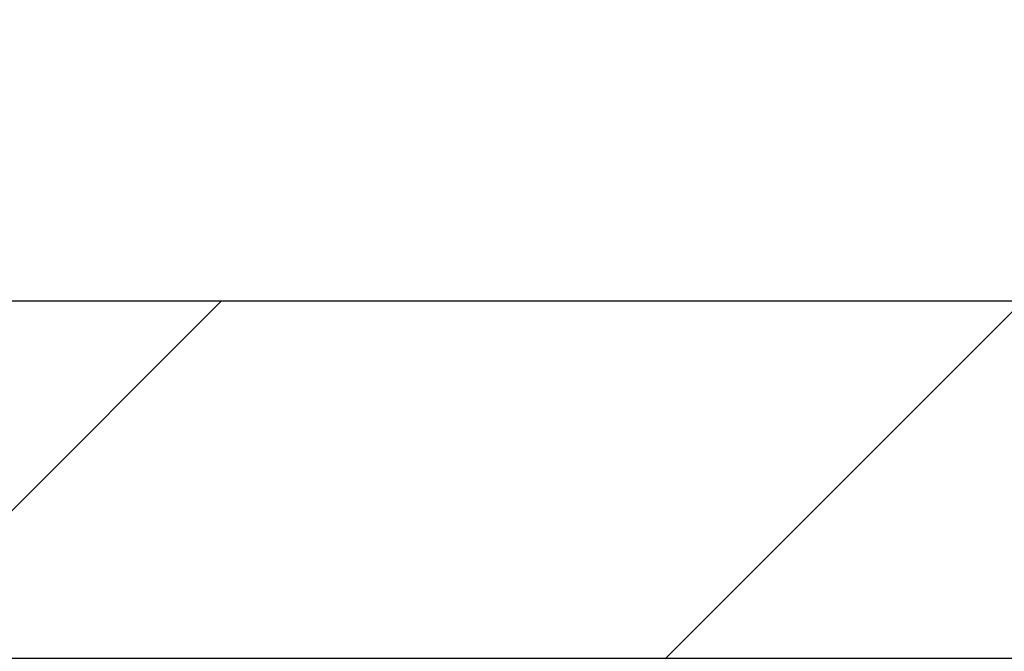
# Model space of a CAD drawing. Header units: millimetres. Extents: x 58700 to 76644, y 972 to 11123.
# Tile 198 of 256: x 62239.17 to 62244.69, y 7290.84 to 7294.38. Entities that reach past the tile are written whole.
import ezdxf

# ---------------------------------------------------------------- set-up
doc = ezdxf.new("R2010")
doc.units = ezdxf.units.MM

msp = doc.modelspace()

# ---------------------------------------------------------------- hatches: boundary and pattern name
at = {"lineweight": 13}
h = msp.add_hatch(dxfattribs=at)
h.set_pattern_fill('ANSI33', color=256, scale=50, style=0)
h.set_pattern_definition([(45, (-737.5, -83.74), (-224.5064, 224.5064), []), (45, (-513, -83.74), (-224.5064, 224.5064), [158.75, -79.375])])
h.paths.add_polyline_path([(62007.08351, 7097.51177), (62407.08355, 7097.51177), (62407.08352, 7255.04828), (62402.08077, 7255.04828), (62402.08077, 7274.80127), (62007.08351, 7274.80127)])
h.paths.add_polyline_path([(62385.84452, 7570.31053), (62385.84452, 7492.87828), (62037.07204, 7492.87828), (62037.07204, 7570.31053)], flags=16)
h.paths.add_polyline_path([(62665.49564, 7274.80127), (62665.49564, 7633.59965), (62453.28351, 7630.76385), (62453.28351, 7460.91533), (62503.28351, 7460.91533), (62503.28351, 7450.91533), (62453.28351, 7450.91533), (62453.28351, 7274.80127)])
h.paths.add_polyline_path([(62410.88351, 7450.91533), (62360.88351, 7450.91533), (62360.88351, 7460.91533), (62410.88351, 7460.91533), (62410.88351, 7630.19726), (62031.00596, 7625.12095), (62007.08351, 7601.1985), (62007.08351, 7290.80127), (62124.58214, 7290.80127), (62124.58214, 7292.80127), (62284.58214, 7292.80127), (62284.58214, 7290.80127), (62410.88351, 7290.80127)])
h.paths.add_polyline_path([(62083.36987, 7308.26795), (62083.36987, 7416.70533), (62304.40323, 7416.70533), (62304.40323, 7308.26795)])
at = {"lineweight": 9}
h = msp.add_hatch(dxfattribs=at)
h.set_pattern_fill('ANSI31', color=256)
h.set_pattern_definition([(45, (-737.497, -83.7406), (-2.24506403, 2.24506403), [])])
h.paths.add_polyline_path([(62284.58214, 7292.80127), (62124.58214, 7292.80127), (62124.58214, 7290.80127), (62284.58214, 7290.80127)])

# ---------------------------------------------------------------- linework, layer by layer
msp.add_lwpolyline([(62124.58214, 7290.80127), (62284.58214, 7290.80127), (62284.58214, 7292.80127), (62124.58214, 7292.80127)], close=True)

doc.saveas('drawing.dxf')
